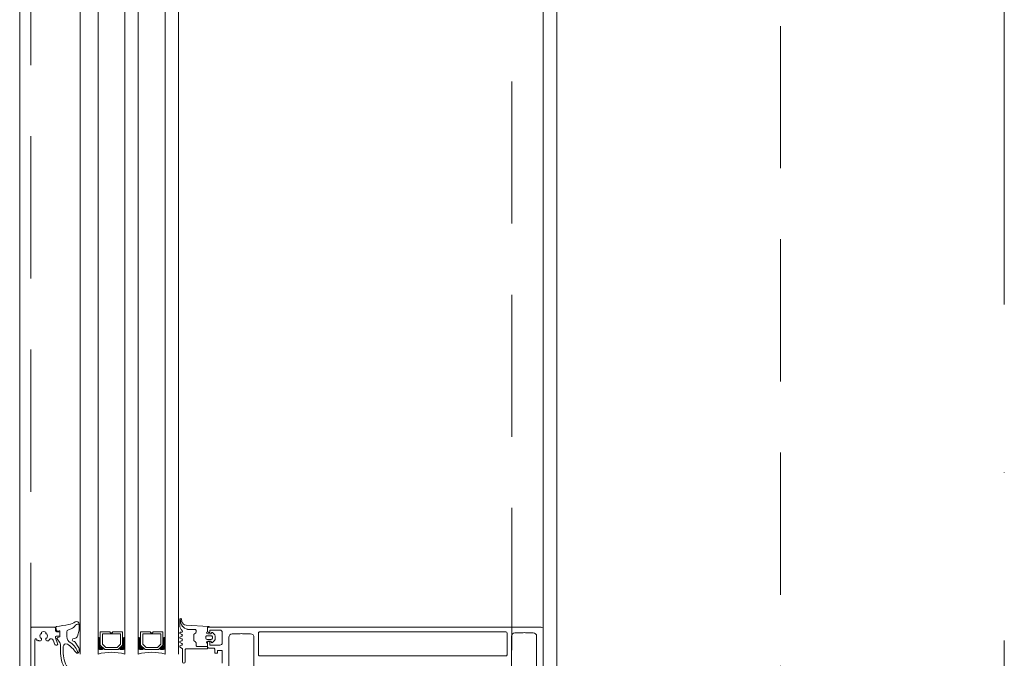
# Model space of a CAD drawing. Header units: millimetres. Extents: x 144573 to 336993, y 74252 to 247042.
# Tile 20 of 256: x 146721 to 147161, y 179499 to 179784. Entities that reach past the tile are written whole.
import ezdxf

# ---------------------------------------------------------------- set-up
doc = ezdxf.new("R2010")
doc.units = ezdxf.units.MM
doc.linetypes.add('CK_Čerchovaná 50', pattern=[6, 3, -1.5, 0, -1.5])
doc.linetypes.add('ČÁRKOVANÁ', pattern=[19.05, 12.7, -6.35])
doc.layers.add('FASÁDA DETAILNÍ', color=255, linetype='Continuous', lineweight=0)
doc.layers.add('TENKA', color=255, linetype='Continuous', lineweight=0)

# ---------------------------------------------------------------- blocks, each defined once
blk = doc.blocks.new('284336')
for points in [[(-0.7, -9.6), (-10, -9.6, 0.414511), (-10.51, -10.11), (-10.51, -15.51, -1), (-11.69, -15.51), (-11.69, -9.6), (-12.69, -8.95, -0.668884), (-12.6, -8.23), (-11.99, -8.01, 0.766384), (-11.99, -7.21), (-12.6, -6.99, -0.76831), (-12.6, -6.23), (-11.99, -6.01, 0.766384), (-11.99, -5.21), (-12.6, -4.99, -0.76831), (-12.6, -4.23), (-11.99, -4.01, 0.766384), (-11.99, -3.21), (-12.6, -2.99, -0.877523), (-12.5, -2.22), (-12.1, -2.22, 0.698129), (-11.83, -1.5, -0.220231), (-12.89, 0.78), (-12.89, 3.45, -0.157143), (-12.82, 3.68), (-12.69, 3.42, -0.067482), (-12.48, 2.53, 0.393136), (-8.66, -1.02), (-6.1, -1.02, -0.414214), (-5.61, -1.51), (-5.61, -2.22, -0.267949), (-5.85, -2.65), (-6.35, -2.93, 0.267949), (-6.61, -3.38), (-6.61, -5.84, 0.267949), (-6.35, -6.29), (-5.85, -6.57, -0.267949), (-5.61, -7), (-5.61, -8.11, 0.414215), (-5.1, -8.62), (-0.41, -8.62), (-0.41, -9.31, -0.414212), (-0.7, -9.6)], [(-0.41, 0), (-0.41, -2, 0.990243), (-0.4, -3.02), (0.9, -3.02, 0.414214), (1.21, -2.71), (1.21, -2.61, -0.668123), (1.71, -2.4), (2.75, -3.45, -0.199004), (2.89, -3.79), (2.89, -5.43, -0.199038), (2.75, -5.77), (1.71, -6.82, -0.668191), (1.21, -6.61), (1.21, -6.51, 0.414214), (0.9, -6.2), (-0.4, -6.2, 0.990269), (-0.41, -7.22), (-0.41, -8.6), (-5.1, -8.6, -0.414215), (-5.59, -8.11), (-5.59, -7, 0.267949), (-5.84, -6.56), (-6.34, -6.27, -0.267949), (-6.59, -5.84), (-6.59, -3.38, -0.267949), (-6.34, -2.95), (-5.84, -2.66, 0.267949), (-5.59, -2.22), (-5.59, -1.51, 0.414214), (-6.1, -1), (-8.66, -1, -0.393156), (-12.46, 2.53, 0.067572), (-12.67, 3.43), (-12.8, 3.7, -0.637545), (-12.12, 3.53), (-11.92, 2.53, 0.344315), (-10.06, 0.91), (0, 0.38, -0.406913), (0.39, 0), (-0.41, 0)], [(1.7, -4.31, 0.414235), (1.2, -3.81), (-0.7, -3.81, 0.414214), (-1.2, -4.31), (-1.2, -4.91, 0.414214), (-0.7, -5.41), (1.2, -5.41, 0.414235), (1.7, -4.91), (1.7, -4.31)]]:
    blk.add_lwpolyline(points, format="xyb", close=True)
blk = doc.blocks.new('433270')
blk.add_lwpolyline([(1, 0, 0.414364), (0, -1), (0, -1.4, 0.255924), (0.23, -1.83, -0.547723), (0.23, -3.17, 0.255924), (0, -3.6), (0, -14.6, 0.414214), (0.3, -14.9), (1.2, -14.9, 0.414214), (1.7, -14.4), (1.7, -10.3, -0.414214), (2, -10), (6, -10, 0.414248), (7, -9), (7, -7.7, 0.414179), (6.5, -7.2), (5.7, -7.2, 0.414232), (5.4, -7.5), (5.4, -8.2, -0.414198), (5.1, -8.5), (2.8, -8.5, -0.414204), (1.8, -7.5), (1.8, -4.49, -0.147432), (1.97, -3.94, 0.147461), (2.4, -2.5), (2.4, -2.3, -0.414214), (2.9, -1.8), (21.87, -1.8, -0.668178), (22.22, -2.65), (22.16, -2.72, 1), (21.59, -3.29), (21.52, -3.35, 0.198912), (21.38, -3.71), (21.38, -4.05, 0.414214), (22.08, -4.75), (22.38, -4.75, 0.576988), (22.64, -4.3, -0.311246), (24.56, -4.3, 0.576988), (24.82, -4.75), (25.3, -4.75, -0.260065), (25.3, -6.65), (24.82, -6.65, 0.576988), (24.56, -7.1, -0.311246), (22.64, -7.1, 0.576988), (22.38, -6.65), (22.08, -6.65, 0.414214), (21.38, -7.35), (21.38, -7.61, 0.267949), (21.63, -8.04), (21.89, -8.2, -0.637047), (21.73, -10), (19.83, -10.7, 0.315299), (19.5, -11.17), (19.5, -11.49, 0.520567), (20.17, -11.96), (22.83, -10.99, -0.520567), (23.5, -11.46), (23.5, -12.5, 0.414062), (24, -13), (25, -13, 0.414186), (25.5, -12.5), (25.5, -11.5, -0.414182), (26, -11), (27, -11, 0.414214), (27.5, -10.5), (27.5, -0.5, 0.414214), (27, 0), (1, 0)], format="xyb", close=True)
blk = doc.blocks.new('284325')
for points in [[(0.84, -5.23, -0.560316), (0.94, -4.73), (1.94, -4.36, 0.3153), (2.14, -4.08), (2.14, -1.89, 0.451558), (1.8, -1.59), (0.9, -1.7, -0.399586), (0.57, -1.46), (0.3, -0.07, -0.415977), (0.53, 0.29, 0.024107), (6.15, 1.24, 0.076636), (8.99, 2.34, -0.577615), (10.79, 1.3), (10.02, 1.37, 0.283171), (9.08, 0.9, -0.168429), (7.07, -0.74), (5.9, -1.16, 0.315302), (5.24, -2.1), (5.24, -4.21, 0.269719), (6.76, -6.82, -0.194797), (10.18, -11.53, -0.342663), (9.17, -11.17, 0.119207), (5.43, -7.59, 0.578571), (3.63, -8.62), (3.63, -11.77, 0.176415), (6.16, -18.72, -1), (5.24, -19.49, -0.176415), (2.43, -11.77), (2.43, -8.89, 0.208286), (0.84, -5.23)], [(8.95, -6.65), (10.32, -8.78, -0.134555), (10.79, -10.63, -0.339795), (10.19, -11.53, 0.194788), (6.76, -6.81, -0.269736), (5.25, -4.21), (5.25, -2.1, -0.315302), (5.9, -1.17), (7.07, -0.74, 0.168429), (9.09, 0.89, -0.283167), (10.01, 1.36), (10.79, 1.29), (10.79, -0.74, -0.070852), (10.71, -1.3), (9.95, -3.93, -0.241839), (9.08, -4.83), (7.93, -5.22, 0.836024), (8.08, -6.19), (8.11, -6.19, -0.255349), (8.95, -6.65)]]:
    blk.add_lwpolyline(points, format="xyb", close=True)

msp = doc.modelspace()

# ---------------------------------------------------------------- linework, layer by layer
at = {"layer": 'FASÁDA DETAILNÍ'}
for p, q in [((146955.48, 181398.759), (146955.48, 179499.009)), ((146748.48, 179500.759), (146748.48, 180463.37)), ((146756.48, 180463.37), (146756.48, 179500.759)), ((146768.48, 179500.759), (146768.48, 180463.37)), ((146774.48, 180463.37), (146774.48, 179500.759)), ((146786.48, 179500.759), (146786.48, 180463.37)), ((146792.48, 180463.37), (146792.48, 179500.759))]:
    msp.add_line(p, q, dxfattribs=at)
for points in [[(173301.48, 174615.259), (146721.48, 174615.259), (146721.48, 198295.259), (173301.48, 198295.259)], [(173061.48, 174855.259), (146961.48, 174855.259), (146961.48, 198055.259), (173061.48, 198055.259)], [(146767.48, 179510.759), (146767.48, 179504.759), (146765.48, 179502.759), (146759.48, 179502.759), (146757.48, 179504.759), (146757.48, 179510.759), (146761.98, 179510.759), (146761.98, 179510.259), (146762.98, 179510.259), (146762.98, 179510.759)], [(146758.48, 179509.759), (146766.48, 179509.759), (146766.48, 179505.173), (146765.066, 179503.759), (146760.033, 179503.759), (146758.48, 179505.173)], [(146785.48, 179510.759), (146785.48, 179504.759), (146783.48, 179502.759), (146777.48, 179502.759), (146775.48, 179504.759), (146775.48, 179510.759), (146779.98, 179510.759), (146779.98, 179510.259), (146780.98, 179510.259), (146780.98, 179510.759)], [(146776.48, 179509.759), (146784.48, 179509.759), (146784.48, 179505.173), (146783.066, 179503.759), (146778.033, 179503.759), (146776.48, 179505.173)]]:
    msp.add_lwpolyline(points, close=True, dxfattribs=at)
at = {"layer": 'FASÁDA DETAILNÍ', "linetype": 'ČÁRKOVANÁ', "ltscale": 5}
for points in [[(173296.48, 174620.259), (146726.48, 174620.259), (146726.48, 198290.259), (173296.48, 198290.259)], [(173081.48, 174835.259), (146941.48, 174835.259), (146941.48, 198075.259), (173081.48, 198075.259)], [(172961.48, 174955.259), (147061.48, 174955.259), (147061.48, 197955.259), (172961.48, 197955.259)]]:
    msp.add_lwpolyline(points, close=True, dxfattribs=at)
at = {"layer": 'FASÁDA DETAILNÍ'}
for points in [[(146955.48, 179486.259), (146955.48, 179511.759, 0.4142135), (146954.48, 179512.759), (146954.48, 179512.759), (146805.98, 179512.759, 0.4142136), (146805.48, 179512.259), (146805.48, 179510.959, 0.4142197), (146805.98, 179510.459), (146806.48, 179510.459), (146806.48, 179511.459), (146810.98, 179511.459, -0.4142136), (146811.98, 179510.459), (146811.98, 179505.759, -0.4142136), (146810.98, 179504.759), (146806.48, 179504.759), (146806.48, 179506.459), (146805.98, 179506.459, 0.4142012), (146805.48, 179505.959), (146805.48, 179503.959, 0.4142136), (146805.98, 179503.459), (146808.123, 179503.459, -0.4142136), (146808.623, 179502.959), (146808.623, 179501.159), (146809.874, 179501.159), (146809.874, 179502.359), (146811.68, 179502.359, -0.4142136), (146811.98, 179502.059), (146811.98, 179496.76, -0.4141667)], [(146814.98, 179489.902), (146814.98, 179508.267, -0.4142136), (146816.48, 179509.767), (146819.981, 179509.767, -0.3999851), (146820.981, 179509.767), (146824.68, 179509.767, -0.4142136), (146826.18, 179508.267), (146826.18, 179489.902, 0.1316504)], [(146941.28, 179489.912), (146941.28, 179508.767, -0.4142315), (146942.78, 179510.267), (146946.49, 179510.267, -0.3999851), (146947.49, 179510.267), (146950.98, 179510.267, -0.4142315), (146952.48, 179508.767), (146952.48, 179489.912, 0.1169365)]]:
    msp.add_lwpolyline(points, format="xyb", dxfattribs=at)
msp.add_lwpolyline([(146828.68, 179510.659), (146938.78, 179510.659, -0.4142136), (146939.28, 179510.159), (146939.28, 179500.459, -0.4142136), (146938.78, 179499.959), (146828.68, 179499.959, -0.4142136), (146828.18, 179500.459), (146828.18, 179510.159, -0.4142136), (146828.68, 179510.659)], format="xyb", close=True, dxfattribs=at)
for centre, radius, start, end in [((146756.98, 179508.621), 0.596, 213.03656, 326.96344), ((146756.98, 179508.329), 0.596, 213.03656, 326.96344), ((146756.98, 179508.036), 0.596, 213.03656, 326.96344), ((146756.98, 179507.744), 0.596, 213.03656, 326.96344), ((146756.98, 179507.451), 0.596, 213.03656, 326.96344), ((146756.98, 179507.159), 0.596, 213.03656, 326.96344), ((146767.98, 179508.621), 0.596, 213.03656, 326.96344), ((146767.98, 179508.329), 0.596, 213.03656, 326.96344), ((146767.98, 179508.036), 0.596, 213.03656, 326.96344), ((146767.98, 179507.744), 0.596, 213.03656, 326.96344), ((146767.98, 179507.451), 0.596, 213.03656, 326.96344), ((146767.98, 179507.159), 0.596, 213.03656, 326.96344), ((146774.98, 179508.621), 0.596, 213.03656, 326.96344), ((146774.98, 179508.329), 0.596, 213.03656, 326.96344), ((146774.98, 179508.036), 0.596, 213.03656, 326.96344), ((146774.98, 179507.744), 0.596, 213.03656, 326.96344), ((146774.98, 179507.451), 0.596, 213.03656, 326.96344), ((146774.98, 179507.159), 0.596, 213.03656, 326.96344), ((146785.98, 179508.621), 0.596, 213.03656, 326.96344), ((146785.98, 179508.329), 0.596, 213.03656, 326.96344), ((146785.98, 179508.036), 0.596, 213.03656, 326.96344), ((146785.98, 179507.744), 0.596, 213.03656, 326.96344), ((146785.98, 179507.451), 0.596, 213.03656, 326.96344), ((146785.98, 179507.159), 0.596, 213.03656, 326.96344), ((146756.98, 179506.866), 0.596, 213.03656, 326.96344), ((146756.98, 179506.574), 0.596, 213.03656, 326.96344), ((146756.98, 179506.281), 0.596, 213.03656, 326.96344), ((146756.98, 179505.989), 0.596, 213.03656, 326.96344), ((146756.98, 179505.696), 0.596, 213.03656, 326.96344), ((146756.98, 179505.404), 0.596, 213.03656, 326.96344), ((146756.98, 179505.111), 0.596, 213.03656, 326.96344), ((146757.118, 179505.099), 0.879, 223.50356, 316.00509), ((146757.266, 179505.189), 1.263, 231.50044, 308.03437), ((146757.405, 179505.35), 1.712, 237.31435, 302.70505), ((146757.549, 179505.594), 2.248, 241.59719, 298.47266), ((146757.718, 179505.943), 2.897, 244.70485, 294.69333), ((146757.832, 179506.309), 3.546, 247.59095, 292.70618), ((146767.128, 179506.309), 3.546, 247.29382, 292.40905), ((146767.242, 179505.943), 2.897, 245.30667, 295.29515), ((146767.411, 179505.594), 2.248, 241.52734, 298.40281), ((146767.555, 179505.35), 1.712, 237.29495, 302.68565), ((146767.694, 179505.189), 1.263, 231.96563, 308.49956), ((146767.842, 179505.099), 0.879, 223.99491, 316.49644), ((146767.98, 179506.866), 0.596, 213.03656, 326.96344), ((146767.98, 179506.574), 0.596, 213.03656, 326.96344), ((146767.98, 179506.281), 0.596, 213.03656, 326.96344), ((146767.98, 179505.989), 0.596, 213.03656, 326.96344), ((146767.98, 179505.696), 0.596, 213.03656, 326.96344), ((146767.98, 179505.404), 0.596, 213.03656, 326.96344), ((146767.98, 179505.111), 0.596, 213.03656, 326.96344), ((146774.98, 179506.866), 0.596, 213.03656, 326.96344), ((146774.98, 179506.574), 0.596, 213.03656, 326.96344), ((146774.98, 179506.281), 0.596, 213.03656, 326.96344), ((146774.98, 179505.989), 0.596, 213.03656, 326.96344), ((146774.98, 179505.696), 0.596, 213.03656, 326.96344), ((146774.98, 179505.404), 0.596, 213.03656, 326.96344), ((146774.98, 179505.111), 0.596, 213.03656, 326.96344), ((146775.118, 179505.099), 0.879, 223.50356, 316.00509), ((146775.266, 179505.189), 1.263, 231.50044, 308.03437), ((146775.405, 179505.35), 1.712, 237.31435, 302.70505), ((146775.549, 179505.594), 2.248, 241.59719, 298.47266), ((146775.718, 179505.943), 2.897, 244.70485, 294.69333), ((146775.832, 179506.309), 3.546, 247.59095, 292.70618), ((146785.128, 179506.309), 3.546, 247.29382, 292.40905), ((146785.242, 179505.943), 2.897, 245.30667, 295.29515), ((146785.411, 179505.594), 2.248, 241.52734, 298.40281), ((146785.555, 179505.35), 1.712, 237.29495, 302.68565), ((146785.694, 179505.189), 1.263, 231.96563, 308.49956), ((146785.842, 179505.099), 0.879, 223.99491, 316.49644), ((146785.98, 179506.866), 0.596, 213.03656, 326.96344), ((146785.98, 179506.574), 0.596, 213.03656, 326.96344), ((146785.98, 179506.281), 0.596, 213.03656, 326.96344), ((146785.98, 179505.989), 0.596, 213.03656, 326.96344), ((146785.98, 179505.696), 0.596, 213.03656, 326.96344), ((146785.98, 179505.404), 0.596, 213.03656, 326.96344), ((146785.98, 179505.111), 0.596, 213.03656, 326.96344), ((146762.48, 179478.867), 22.699, 74.67278, 105.32722), ((146780.48, 179478.867), 22.699, 74.67278, 105.32722)]:
    msp.add_arc(centre, radius, start, end, dxfattribs=at)
at = {"layer": 'TENKA', "linetype": 'CK_Čerchovaná 50', "ltscale": 50}
msp.add_line((147161.48, 174855.259), (147161.48, 198055.259), dxfattribs=at)

# ---------------------------------------------------------------- block references
at = {"layer": 'FASÁDA DETAILNÍ'}
for name, p in [('284336', (146805.89, 179512.759)), ('284325', (146737.34, 179512.759))]:
    msp.add_blockref(name, p, dxfattribs=at)
at = {"layer": 'FASÁDA DETAILNÍ', "rotation": 90}
msp.add_blockref('433270', (146726.48, 179485.258), dxfattribs=at)

doc.saveas('drawing.dxf')
